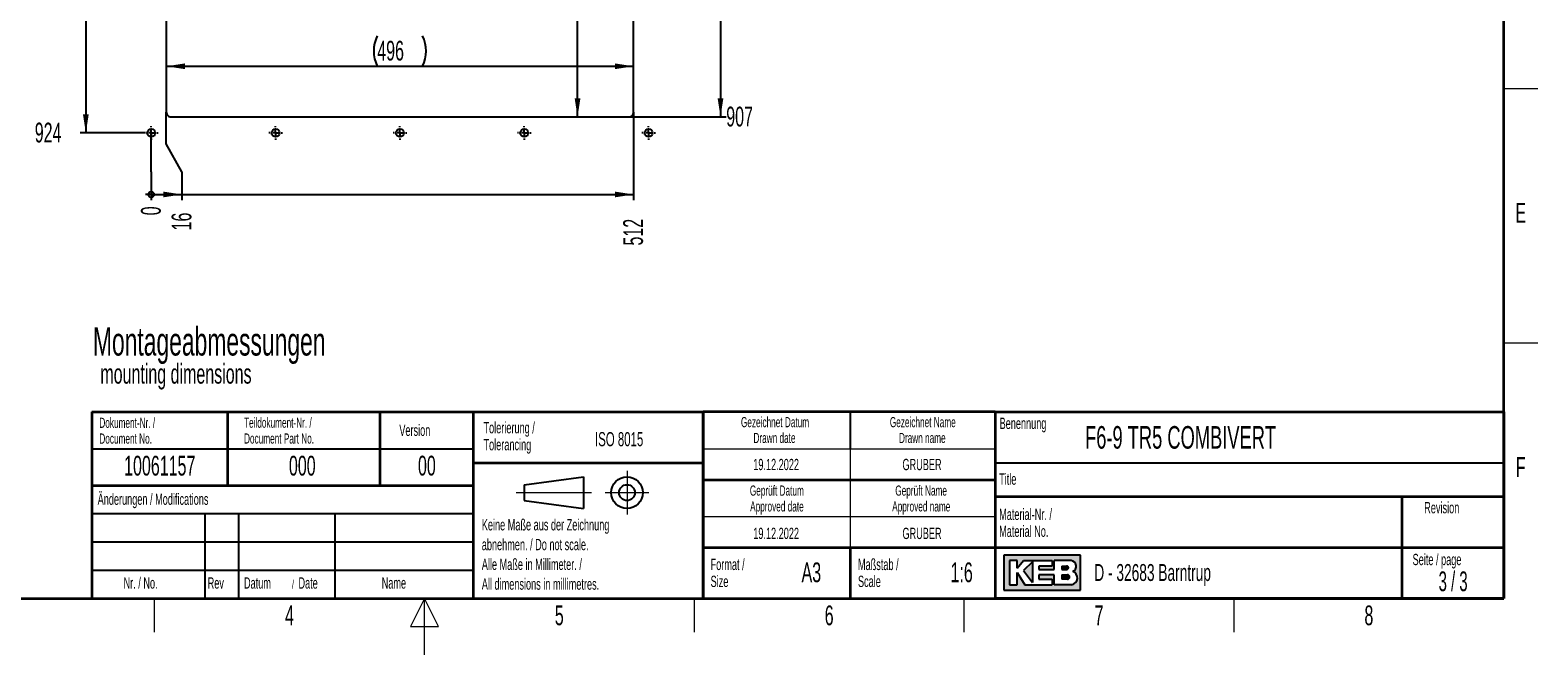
# Paper-space layout 'Blatt3' of a CAD drawing. Header units: millimetres. Extents: x 5 to 418, y 2 to 292.
import ezdxf

# ---------------------------------------------------------------- set-up
doc = ezdxf.new("R2010")
doc.units = ezdxf.units.MM
doc.layers.add('SLD-0', color=7, linetype='Continuous')
doc.styles.add('SLDTEXTSTYLE0', font='TXT', dxfattribs={"width": 0.605})
doc.styles.add('SLDTEXTSTYLE1', font='TXT', dxfattribs={"width": 0.563})
doc.dimstyles.new('SLDDIMSTYLE0', dxfattribs={"dimtxt": 3.5, "dimasz": 3.302, "dimexe": 0, "dimexo": 0.0625, "dimgap": 0.875, "dimtad": 1, "dimlfac": 6, "dimrnd": 1e-09, "dimzin": 12, "dimdsep": 46, "dimtxsty": 'SLDTEXTSTYLE0', "dimsah": 1, "dimcen": 0.09, "dimadec": 0, "dimazin": 3, "dimtfac": 1, "dimtofl": 0, "dimtmove": 0, "dimatfit": 3, "dimfxl": 1, "dimfrac": 2, "dimtolj": 1, "dimtzin": 12, "dimarcsym": 0})
doc.dimstyles.new('SLDDIMSTYLE4', dxfattribs={"dimtxt": 3.5, "dimasz": 0.3386666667, "dimexe": 0, "dimexo": 0.0625, "dimgap": 0.875, "dimtad": 0, "dimtih": 1, "dimtoh": 1, "dimdec": 0, "dimlfac": 6, "dimrnd": 1e-09, "dimdsep": 46, "dimtxsty": 'SLDTEXTSTYLE0', "dimblk1": 'ORIGIN', "dimblk2": 'ORIGIN', "dimsah": 1, "dimcen": 0.09, "dimadec": 0, "dimazin": 2, "dimtfac": 1, "dimtofl": 0, "dimtmove": 0, "dimatfit": 3, "dimldrblk": 'ORIGIN', "dimfxl": 1, "dimfrac": 2, "dimtolj": 1, "dimtzin": 12, "dimarcsym": 0})
doc.dimstyles.new('SLDDIMSTYLE5', dxfattribs={"dimtxt": 3.5, "dimasz": 3.302, "dimexe": 0, "dimexo": 0.0625, "dimgap": 0.875, "dimtad": 0, "dimtih": 1, "dimtoh": 1, "dimlfac": 6, "dimrnd": 1e-09, "dimzin": 12, "dimdsep": 46, "dimtxsty": 'SLDTEXTSTYLE0', "dimsah": 1, "dimcen": 0.09, "dimadec": 0, "dimazin": 3, "dimtfac": 1, "dimtofl": 0, "dimtmove": 0, "dimatfit": 3, "dimfxl": 1, "dimfrac": 2, "dimtolj": 1, "dimtzin": 12, "dimarcsym": 0})

# ---------------------------------------------------------------- blocks, each defined once
blk = doc.blocks.new('_Origin')
at = {"color": 0, "linetype": 'ByBlock', "lineweight": -2}
blk.add_line((0, 0), (-1, 0), dxfattribs=at)
blk.add_circle((0, 0), 0.5, dxfattribs=at)
blk = doc.blocks.new('_D_19')
at = {"layer": 'SLD-0'}
for p, q in [((168.655801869, 92.4897695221), (168.655801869, 94.3921280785)), ((168.655801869, 87.4897695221), (168.655801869, 92.4897695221)), ((168.655801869, 87.4897695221), (168.655801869, 82.4897695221))]:
    blk.add_line(p, q, dxfattribs=at)
at = {"layer": 'SLD-0', "xscale": 1.016, "yscale": 1.016}
blk.add_blockref('_Origin', (168.655801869, 83.5057695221), dxfattribs=at)
at = {"layer": 'SLD-0', "insert": (166.8298284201, 79.8161584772), "char_height": 3.5, "attachment_point": 1, "rotation": 90, "style": 'SLDTEXTSTYLE0'}
blk.add_mtext('0', dxfattribs=at)
blk = doc.blocks.new('_D_20')
at = {"layer": 'SLD-0'}
for p, q in [((171.3224685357, 92.4897695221), (171.3224685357, 98.0587947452)), ((174.0810448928, 87.4897695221), (171.3224685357, 92.4897695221)), ((174.0810448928, 87.4897695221), (174.0810448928, 82.4897695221)), ((168.655801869, 83.5057695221), (174.0810448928, 83.5057695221))]:
    blk.add_line(p, q, dxfattribs=at)
blk.add_solid([(174.0810448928, 83.5057695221), (170.7790448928, 84.0137695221), (170.7790448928, 82.9977695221)], dxfattribs=at)
at = {"layer": 'SLD-0', "insert": (172.2550714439, 77.1425474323), "char_height": 3.5, "attachment_point": 1, "rotation": 90, "style": 'SLDTEXTSTYLE0'}
blk.add_mtext('16', dxfattribs=at)
blk = doc.blocks.new('_D_21')
at = {"layer": 'SLD-0'}
for p, q in [((253.9891352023, 98.0587947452), (253.9891352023, 82.4897695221)), ((174.0810448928, 83.5057695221), (253.9891352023, 83.5057695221))]:
    blk.add_line(p, q, dxfattribs=at)
blk.add_solid([(253.9891352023, 83.5057695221), (250.6871352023, 84.0137695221), (250.6871352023, 82.9977695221)], dxfattribs=at)
at = {"layer": 'SLD-0', "insert": (252.1631617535, 74.4689363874), "char_height": 3.5, "attachment_point": 1, "rotation": 90, "style": 'SLDTEXTSTYLE0'}
blk.add_mtext('512', dxfattribs=at)
blk = doc.blocks.new('_D_29')
at = {"layer": 'SLD-0'}
for p, q in [((157.0798390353, 116.3921280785), (157.0798390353, 94.3921280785)), ((167.4474685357, 94.3921280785), (156.0638390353, 94.3921280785))]:
    blk.add_line(p, q, dxfattribs=at)
blk.add_solid([(157.0798390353, 94.3921280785), (157.5878390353, 97.6941280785), (156.5718390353, 97.6941280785)], dxfattribs=at)
at = {"layer": 'SLD-0', "insert": (148.0430059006, 96.2181015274), "char_height": 3.5, "attachment_point": 1, "style": 'SLDTEXTSTYLE0'}
blk.add_mtext('924', dxfattribs=at)
blk = doc.blocks.new('_D_32')
at = {"layer": 'SLD-0'}
for p, q in [((269.3778969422, 242.9668850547), (269.3778969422, 97.2254614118)), ((253.155801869, 97.2254614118), (270.3938969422, 97.2254614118))]:
    blk.add_line(p, q, dxfattribs=at)
blk.add_solid([(269.3778969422, 97.2254614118), (269.8858969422, 100.5274614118), (268.8698969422, 100.5274614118)], dxfattribs=at)
at = {"layer": 'SLD-0', "insert": (270.3938969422, 99.0514348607), "char_height": 3.5, "attachment_point": 1, "style": 'SLDTEXTSTYLE0'}
blk.add_mtext('907', dxfattribs=at)
blk = doc.blocks.new('_D_33')
at = {"layer": 'SLD-0'}
blk.add_line((171.3224685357, 106.2014236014), (253.9891352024, 106.2014236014), dxfattribs=at)
for centre, start, end in [((214.0169129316, 108.8871874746), 153.4349488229, 206.5650511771), ((211.2946905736, 108.8871874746), 333.4349488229, 26.5650511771)]:
    blk.add_arc(centre, 6.005550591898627, start, end, dxfattribs=at)
for points in [[(171.3224685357, 106.2014236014), (174.6244685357, 105.6934236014), (174.6244685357, 106.7094236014)], [(253.9891352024, 106.2014236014), (250.6871352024, 106.7094236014), (250.6871352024, 105.6934236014)]]:
    blk.add_solid(points, dxfattribs=at)
at = {"layer": 'SLD-0', "insert": (208.6453851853, 110.7131609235), "char_height": 3.5, "attachment_point": 1, "style": 'SLDTEXTSTYLE0'}
blk.add_mtext('496', dxfattribs=at)
blk = doc.blocks.new('_D_34')
at = {"layer": 'SLD-0'}
blk.add_line((244.0804923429, 97.2254614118), (244.0804923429, 245.5587947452), dxfattribs=at)
for centre, start, end in [((241.3947284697, 170.0310167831), 63.4349488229, 116.5650511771), ((241.3947284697, 172.7532391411), 243.4349488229, 296.5650511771)]:
    blk.add_arc(centre, 6.005550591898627, start, end, dxfattribs=at)
for points in [[(244.0804923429, 245.5587947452), (243.5724923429, 242.2567947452), (244.5884923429, 242.2567947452)], [(244.0804923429, 97.2254614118), (244.5884923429, 100.5274614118), (243.5724923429, 100.5274614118)]]:
    blk.add_solid(points, dxfattribs=at)
at = {"layer": 'SLD-0', "insert": (239.5687550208, 167.3817113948), "char_height": 3.5, "attachment_point": 1, "rotation": 90, "style": 'SLDTEXTSTYLE0'}
blk.add_mtext('890', dxfattribs=at)
blk = doc.blocks.new('SW_CENTERMARKSYMBOL_2')
at = {"layer": 'SLD-0', "color": 0}
for p, q in [((-1.0000000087, 0), (-1.2083332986, 0)), ((0, 0), (-0.5000000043, 0)), ((0, 1.0000020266), (0, 1.2083351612)), ((0, 0), (0, 0.5000034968)), ((0, 0), (0, -0.4999985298)), ((0, 0), (0.5000000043, 0)), ((1.0000000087, 0), (1.2083332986, 0)), ((0, -0.9999970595), (0, -1.2083301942))]:
    blk.add_line(p, q, dxfattribs=at)
blk = doc.blocks.new('SW_CENTERMARKSYMBOL_14')
at = {"layer": 'SLD-0', "color": 0}
for p, q in [((-1.0000020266, 0), (-1.2083351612, 0)), ((0, 0), (-0.4999985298, 0)), ((0, 1.0000020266), (0, 1.2083351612)), ((0, 0), (0, 0.5000034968)), ((0, 0), (0, -0.4999985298)), ((0, 0), (0.4999985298, 0)), ((1.0000020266, 0), (1.2083351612, 0)), ((0, -0.9999970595), (0, -1.2083301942))]:
    blk.add_line(p, q, dxfattribs=at)
blk = doc.blocks.new('SW_CENTERMARKSYMBOL_15')
at = {"layer": 'SLD-0', "color": 0}
for p, q in [((-0.999999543, 0), (-1.2083326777, 0)), ((0, 0), (-0.5000010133, 0)), ((0, 1.0000020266), (0, 1.2083351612)), ((0, 0), (0, 0.5000034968)), ((0, 0), (0, -0.4999985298)), ((0, 0), (0.5000010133, 0)), ((0.999999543, 0), (1.2083326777, 0)), ((0, -0.9999970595), (0, -1.2083301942))]:
    blk.add_line(p, q, dxfattribs=at)
blk = doc.blocks.new('SW_CENTERMARKSYMBOL_16')
at = {"layer": 'SLD-0', "color": 0}
for p, q in [((-0.999999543, 0), (-1.2083326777, 0)), ((0, 0), (-0.5000010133, 0)), ((0, 1.0000020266), (0, 1.2083351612)), ((0, 0), (0, 0.5000034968)), ((0, 0), (0, -0.4999985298)), ((0, 0), (0.5000010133, 0)), ((0.999999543, 0), (1.2083326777, 0)), ((0, -0.9999970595), (0, -1.2083301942))]:
    blk.add_line(p, q, dxfattribs=at)
blk = doc.blocks.new('SW_CENTERMARKSYMBOL_17')
at = {"layer": 'SLD-0', "color": 0}
for p, q in [((-1.0000020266, 0), (-1.2083351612, 0)), ((0, 0), (-0.4999985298, 0)), ((0, 1.0000020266), (0, 1.2083351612)), ((0, 0), (0, 0.5000034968)), ((0, 0), (0, -0.4999985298)), ((0, 0), (0.4999985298, 0)), ((1.0000020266, 0), (1.2083351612, 0)), ((0, -0.9999970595), (0, -1.2083301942))]:
    blk.add_line(p, q, dxfattribs=at)

psp = doc.layouts.new('Blatt3')

# ---------------------------------------------------------------- hatches: boundary and pattern name
at = {"linetype": 'Continuous'}
h = psp.add_hatch(color=7, dxfattribs=at)
h.paths.add_polyline_path([(319.519086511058, 13.45626988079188), (333.083981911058, 13.45626988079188), (333.083981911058, 19.65736492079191), (319.519086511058, 19.65736492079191)], flags=0)
edge = h.paths.add_edge_path(flags=0)
edge.add_arc((331.3188604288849, 15.61738520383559), 1.20464082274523, -81.72003226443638, 70.1709600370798, ccw=False)
edge.add_line((331.4923410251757, 14.42530131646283), (331.480008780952, 14.42519098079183))
edge.add_line((331.480008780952, 14.42519098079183), (328.4331606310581, 14.42519098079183))
edge.add_line((328.4331606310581, 14.42519098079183), (328.4331606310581, 16.16924896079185))
edge.add_line((328.4331606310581, 16.16924896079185), (325.7201815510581, 16.16924896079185))
edge.add_line((325.7201815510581, 16.16924896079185), (325.7201815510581, 15.39411208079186))
edge.add_line((325.7201815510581, 15.39411208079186), (328.0455921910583, 15.39411208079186))
edge.add_line((328.0455921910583, 15.39411208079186), (328.0455921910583, 14.42519098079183))
edge.add_line((328.0455921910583, 14.42519098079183), (323.2009866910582, 14.42519098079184))
edge.add_line((323.2009866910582, 14.42519098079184), (321.8444971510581, 16.55681740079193))
edge.add_line((321.8444971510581, 16.55681740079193), (321.8444971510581, 14.42519098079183))
edge.add_line((321.8444971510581, 14.42519098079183), (320.4880076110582, 14.42519098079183))
edge.add_line((320.4880076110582, 14.42519098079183), (320.4880076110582, 18.68844382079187))
edge.add_line((320.4880076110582, 18.68844382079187), (321.8444971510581, 18.68844382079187))
edge.add_line((321.8444971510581, 18.68844382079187), (321.8444971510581, 17.33195428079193))
edge.add_line((321.8444971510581, 17.33195428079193), (323.0072024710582, 18.68844382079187))
edge.add_line((323.0072024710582, 18.68844382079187), (328.0455921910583, 18.68844382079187))
edge.add_line((328.0455921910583, 18.68844382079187), (328.0455921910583, 17.71952272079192))
edge.add_line((328.0455921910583, 17.71952272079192), (325.7201815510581, 17.71952272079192))
edge.add_line((325.7201815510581, 17.71952272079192), (325.7201815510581, 17.13817006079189))
edge.add_line((325.7201815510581, 17.13817006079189), (328.4331606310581, 17.13817006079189))
edge.add_line((328.4331606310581, 17.13817006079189), (328.4331606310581, 18.68844382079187))
edge.add_line((328.4331606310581, 18.68844382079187), (331.4242487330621, 18.68844382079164))
edge.add_line((331.4242487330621, 18.68844382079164), (331.4256482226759, 18.68844382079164))
edge.add_line((331.4256482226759, 18.68844382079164), (331.4259454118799, 18.68845828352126))
edge.add_arc((331.2860949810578, 17.67430640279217), 1.023749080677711, -64.45894120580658, 82.14849338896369, ccw=False)
psp.add_hatch(color=7, dxfattribs=at).paths.add_polyline_path([(324.5574762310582, 14.81275942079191), (324.557476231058, 18.49465960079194), (323.0072024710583, 16.94438584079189)], flags=0)
h = psp.add_hatch(color=7, dxfattribs=at)
edge = h.paths.add_edge_path(flags=0)
edge.add_line((329.7896501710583, 17.13817006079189), (330.6013652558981, 17.13817006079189))
edge.add_arc((330.6568434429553, 17.42884639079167), 0.2959232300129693, 259.1945394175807, 460.8054605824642)
edge.add_line((330.6013652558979, 17.71952272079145), (329.7896501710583, 17.71952272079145))
edge.add_line((329.7896501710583, 17.71952272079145), (329.7896501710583, 17.13817006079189))
h = psp.add_hatch(color=7, dxfattribs=at)
edge = h.paths.add_edge_path(flags=0)
edge.add_line((329.7896501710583, 15.39411208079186), (330.7588584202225, 15.39411208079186))
edge.add_arc((330.7588584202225, 15.78168052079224), 0.3875684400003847, 270.0000000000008, 450.0000000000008)
edge.add_line((330.7588584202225, 16.16924896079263), (330.7386620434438, 16.16924896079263))
edge.add_line((330.7386620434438, 16.16924896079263), (329.7896501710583, 16.16924896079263))
edge.add_line((329.7896501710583, 16.16924896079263), (329.7896501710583, 15.39411208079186))

# ---------------------------------------------------------------- linework, layer by layer
at = {"color": 7, "linetype": 'Continuous', "lineweight": 25}
for p, q in [((171.3224692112, 244.7254612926), (171.3224692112, 98.0587954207)), ((253.9891345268, 98.0587954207), (253.9891345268, 244.7254612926)), ((172.1558017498, 97.2254628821), (253.1558019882, 97.2254628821))]:
    psp.add_line(p, q, dxfattribs=at)
for centre, radius in [((168.655801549, 94.3921264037), 0.7083347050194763), ((190.6558002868, 94.3921274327), 0.708334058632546), ((212.6557997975, 94.3921293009), 0.7083321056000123), ((234.6558003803, 94.3921289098), 0.7083320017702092), ((256.6557991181, 94.3921299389), 0.7083326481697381)]:
    psp.add_circle(centre, radius, dxfattribs=at)
for centre, radius, start, end in [((172.1557969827, 98.0587906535), 0.8333277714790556, 179.9996722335, 270.0003277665), ((253.1558067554, 98.0587906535), 0.8333277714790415, 269.9996722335, 0.0003277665)]:
    psp.add_arc(centre, radius, start, end, dxfattribs=at)
at = {"layer": 'SLD-0', "lineweight": 35}
for p, q in [((408, 12), (408, 282.5)), ((158.116731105, 45.0000000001), (225.616731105, 45.0000000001)), ((158.116731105, 45.0000000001), (158.116731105, 32.0000000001)), ((182.116731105, 45.0000000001), (182.116731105, 32.0000000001)), ((209.116731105, 45.0000000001), (209.116731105, 32.0000000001)), ((225.616731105, 45.0000000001), (225.616731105, 32.0000000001)), ((225.616731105, 45), (266.3304509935, 45)), ((225.616731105, 45), (225.616731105, 36)), ((266.3304509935, 12), (266.3304509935, 45)), ((266.3304509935, 45), (266.3304509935, 12)), ((318, 45), (266.3304509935, 45)), ((318, 45), (318, 12)), ((318, 45), (318, 40.1053465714)), ((318, 45), (408, 45)), ((318, 45), (318, 12)), ((408, 45), (408, 12)), ((225.616731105, 36), (266.3304509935, 36)), ((225.616731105, 36), (225.616731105, 12)), ((266.3304509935, 33), (318, 33)), ((158.116731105, 31.9999999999), (158.116731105, 12)), ((158.116731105, 31.9999999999), (225.616731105, 31.9999999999)), ((225.616731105, 31.9999999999), (225.616731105, 12)), ((408, 30), (318, 30)), ((390, 12), (390, 30)), ((266.3304509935, 21), (318, 21)), ((292.3304509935, 21), (292.3304509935, 12)), ((318, 21), (390, 21)), ((390, 21), (408, 21)), ((26, 12), (408, 12)), ((158.116731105, 12), (225.616731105, 12)), ((225.616731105, 12), (266.3304509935, 12)), ((266.3304509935, 12), (318, 12)), ((408, 12), (318, 12))]:
    psp.add_line(p, q, dxfattribs=at)
at = {"layer": 'SLD-0', "lineweight": 18}
for p, q in [((408, 102.25), (414, 102.25)), ((408, 57.25), (414, 57.25)), ((266.3304509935, 38.5), (318, 38.5)), ((292.3304509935, 38.5), (292.3304509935, 33)), ((252.8396209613, 34.5746449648), (252.8396209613, 26.8746449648)), ((292.3304509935, 33), (292.3304509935, 26.5)), ((233.2396209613, 30.7246449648), (246.5396209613, 30.7246449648)), ((248.9896209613, 30.7246449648), (256.6896209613, 30.7246449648)), ((266.3304509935, 26.5), (318, 26.5)), ((292.3304509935, 26.5), (292.3304509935, 21)), ((169.25, 6), (169.25, 12)), ((217, 12), (214.5, 7)), ((217, 2), (217, 12)), ((219.5, 7), (217, 12)), ((264.75, 6), (264.75, 12)), ((312.5, 6), (312.5, 12)), ((360.25, 6), (360.25, 12)), ((214.5, 7), (219.5, 7))]:
    psp.add_line(p, q, dxfattribs=at)
at = {"layer": 'SLD-0'}
for p, q in [((292.3304509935, 45), (292.3304509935, 38.5)), ((158.116731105, 38.5000000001), (225.616731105, 38.5000000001)), ((318, 36), (408, 36)), ((158.116731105, 27), (225.616731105, 27)), ((178.116731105, 27), (178.116731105, 12)), ((184.116731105, 27), (184.116731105, 12)), ((201.116731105, 27), (201.116731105, 12)), ((158.116731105, 22), (225.616731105, 22)), ((331.4242487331, 18.6884438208), (331.4256482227, 18.6884438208)), ((331.4256482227, 18.6884438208), (331.4259454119, 18.6884582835)), ((158.116731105, 17), (225.616731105, 17)), ((331.480008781, 14.4251909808), (331.4923410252, 14.4253013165))]:
    psp.add_line(p, q, dxfattribs=at)
at = {"layer": 'SLD-0', "lineweight": 25}
for p, q in [((234.6396209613, 32.1246449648), (245.1396209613, 33.5246449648)), ((234.6396209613, 32.1246449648), (234.6396209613, 29.3246449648)), ((245.1396209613, 33.5246449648), (245.1396209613, 27.9246449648)), ((158.116731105, 32.0000000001), (225.616731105, 32.0000000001)), ((234.6396209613, 29.3246449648), (245.1396209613, 27.9246449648))]:
    psp.add_line(p, q, dxfattribs=at)
at = {"layer": 'SLD-0', "linetype": 'Continuous'}
for p, q in [((333.0839819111, 19.6573649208), (319.5190865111, 19.6573649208)), ((319.5190865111, 19.6573649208), (319.5190865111, 13.4562698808)), ((321.8444971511, 18.6884438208), (320.4880076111, 18.6884438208)), ((320.4880076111, 18.6884438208), (320.4880076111, 14.4251909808)), ((321.8444971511, 17.3319542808), (323.0072024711, 18.6884438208)), ((321.8444971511, 17.3319542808), (321.8444971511, 18.6884438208)), ((323.0072024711, 18.6884438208), (328.0455921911, 18.6884438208)), ((328.0455921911, 18.6884438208), (328.0455921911, 17.7195227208)), ((331.4242487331, 18.6884438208), (328.4331606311, 18.6884438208)), ((328.4331606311, 17.1381700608), (328.4331606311, 18.6884438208)), ((331.4242487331, 18.6884438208), (331.4256482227, 18.6884438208)), ((331.4256482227, 18.6884438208), (331.4259454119, 18.6884582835)), ((333.0839819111, 13.4562698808), (333.0839819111, 19.6573649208)), ((321.8444971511, 14.4251909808), (321.8444971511, 16.5568174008)), ((321.8444971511, 16.5568174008), (323.2009866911, 14.4251909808)), ((324.5574762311, 18.4946596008), (323.0072024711, 16.9443858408)), ((323.0072024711, 16.9443858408), (324.5574762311, 14.8127594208)), ((324.5574762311, 18.4946596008), (324.5574762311, 14.8127594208)), ((325.7201815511, 17.7195227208), (325.7201815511, 17.1381700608)), ((328.0455921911, 17.7195227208), (325.7201815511, 17.7195227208)), ((325.7201815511, 17.1381700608), (328.4331606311, 17.1381700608)), ((325.7201815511, 16.1692489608), (325.7201815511, 15.3941120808)), ((328.4331606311, 16.1692489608), (325.7201815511, 16.1692489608)), ((328.4331606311, 14.4251909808), (328.4331606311, 16.1692489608)), ((329.7896501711, 17.7195227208), (330.6013652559, 17.7195227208)), ((329.7896501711, 17.7195227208), (329.7896501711, 17.1381700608)), ((329.7896501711, 17.1381700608), (330.6013652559, 17.1381700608)), ((329.7896501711, 16.1692489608), (330.7588584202, 16.1692489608)), ((329.7896501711, 16.1692489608), (329.7896501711, 15.3941120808)), ((330.7386620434, 16.1692489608), (330.7588584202, 16.1692489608)), ((319.5190865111, 13.4562698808), (333.0839819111, 13.4562698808)), ((320.4880076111, 14.4251909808), (321.8444971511, 14.4251909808)), ((323.2009866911, 14.4251909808), (328.0455921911, 14.4251909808)), ((325.7201815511, 15.3941120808), (328.0455921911, 15.3941120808)), ((328.0455921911, 15.3941120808), (328.0455921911, 14.4251909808)), ((331.480008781, 14.4251909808), (328.4331606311, 14.4251909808)), ((330.7588584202, 15.3941120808), (329.7896501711, 15.3941120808)), ((331.480008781, 14.4251909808), (331.4923410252, 14.4253013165))]:
    psp.add_line(p, q, dxfattribs=at)
at = {"layer": 'SLD-0', "lineweight": 25}
for radius in [2.799999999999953, 1.399999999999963]:
    psp.add_circle((252.8396209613, 30.7246449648), radius, dxfattribs=at)
at = {"layer": 'SLD-0', "linetype": 'Continuous'}
for centre, radius, start, end in [((331.2860949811, 17.6743064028), 1.023749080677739, 295.5410587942, 82.148493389), ((330.656843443, 17.4288463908), 0.2959232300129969, 259.1945394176, 100.8054605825), ((330.7588584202, 15.7816805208), 0.3875684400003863, 270, 90), ((331.3188604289, 15.6173852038), 1.204640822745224, 278.2799677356, 70.1709600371)]:
    psp.add_arc(centre, radius, start, end, dxfattribs=at)

# ---------------------------------------------------------------- block references
at = {"layer": 'SLD-0'}
for name, p in [('SW_CENTERMARKSYMBOL_17', (168.6558021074, 94.3921262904)), ('SW_CENTERMARKSYMBOL_16', (190.6558019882, 94.3921262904)), ('SW_CENTERMARKSYMBOL_2', (212.655801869, 94.3921262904)), ('SW_CENTERMARKSYMBOL_15', (234.6558017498, 94.3921262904)), ('SW_CENTERMARKSYMBOL_14', (256.6558016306, 94.3921262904))]:
    psp.add_blockref(name, p, dxfattribs=at)

# ---------------------------------------------------------------- texts
for s, insert, char_height, attachment_point, style in [('E', (410.9815679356, 82.0010772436), 3.5, 2, 'SLDTEXTSTYLE0'), ('Montageabmessungen', (158.3333333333, 59.9870054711), 5, 1, 'SLDTEXTSTYLE0'), ('mounting dimensions', (159.6458333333, 53.5184858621), 3.5, 1, 'SLDTEXTSTYLE0'), ('Dokument-Nr. /', (159.4706948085, 43.9891162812), 1.8, 1, 'SLDTEXTSTYLE0'), ('Teildokument-Nr. /', (185.0721201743, 44.0073193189), 1.8, 1, 'SLDTEXTSTYLE0'), ('Version', (212.5452394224, 42.7601484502), 2, 1, 'SLDTEXTSTYLE0'), ('Tolerierung /', (227.4390961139, 43.2172116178), 2, 1, 'SLDTEXTSTYLE0'), ('Gezeichnet Datum', (279.0254468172, 44.103942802), 1.8, 2, 'SLDTEXTSTYLE0'), ('Gezeichnet Name', (305.1708434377, 44.1039425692), 1.8, 2, 'SLDTEXTSTYLE0'), ('Benennung', (318.7636716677, 43.9908879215), 2, 1, 'SLDTEXTSTYLE0'), ('Document No.', (159.4706948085, 41.189116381), 1.8, 1, 'SLDTEXTSTYLE0'), ('Document Part No.', (185.0721201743, 41.2073194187), 1.8, 1, 'SLDTEXTSTYLE0'), ('Tolerancing', (227.4390961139, 40.2172115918), 2, 1, 'SLDTEXTSTYLE0'), ('ISO 8015', (247.1715762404, 41.4342036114), 2.5, 1, 'SLDTEXTSTYLE0'), ('Drawn date', (278.9302899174, 41.3039429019), 1.8, 2, 'SLDTEXTSTYLE0'), ('Drawn name', (305.0870934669, 41.303942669), 1.8, 2, 'SLDTEXTSTYLE0'), ('F6-9 TR5 COMBIVERT', (333.8826865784, 42.5045192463), 4, 1, 'SLDTEXTSTYLE0'), ('10061157', (170.1557203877, 37.2429898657), 3.5, 2, 'SLDTEXTSTYLE0'), ('000', (195.3766861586, 37.2429898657), 3.5, 2, 'SLDTEXTSTYLE0'), ('00', (217.4240130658, 37.2527124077), 3.5, 2, 'SLDTEXTSTYLE0'), ('19.12.2022', (279.2203041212, 36.6989570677), 2, 2, 'SLDTEXTSTYLE0'), ('GRUBER', (305.0347663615, 36.6989570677), 2, 2, 'SLDTEXTSTYLE0'), ('F', (410.9536166, 37.0010772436), 3.5, 2, 'SLDTEXTSTYLE0'), ('Geprüft Datum', (279.349366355, 31.9851255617), 1.8, 2, 'SLDTEXTSTYLE0'), ('Geprüft Name', (304.8761939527, 31.9851255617), 1.8, 2, 'SLDTEXTSTYLE0'), ('Title', (318.6797653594, 34.1107265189), 2, 1, 'SLDTEXTSTYLE0'), ('Änderungen / Modifications', (159.1698388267, 30.5619096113), 2, 1, 'SLDTEXTSTYLE0'), ('Approved date', (279.3620221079, 29.1851256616), 1.8, 2, 'SLDTEXTSTYLE0'), ('Approved name', (304.900256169, 29.1851256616), 1.8, 2, 'SLDTEXTSTYLE0'), ('Material-Nr. /', (318.6797653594, 27.8878268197), 2, 1, 'SLDTEXTSTYLE0'), ('Revision', (393.8965220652, 29.0591225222), 2, 1, 'SLDTEXTSTYLE0'), ('Keine Maße aus der Zeichnung', (227.1404191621, 26.0307047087), 2, 1, 'SLDTEXTSTYLE0'), ('19.12.2022', (279.2203041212, 24.5048723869), 2, 2, 'SLDTEXTSTYLE0'), ('GRUBER', (305.0347663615, 24.5048723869), 2, 2, 'SLDTEXTSTYLE0'), ('Material No.', (318.6797653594, 24.8878267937), 2, 1, 'SLDTEXTSTYLE0'), ('abnehmen. / Do not scale.', (227.1404191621, 22.5307046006), 2, 1, 'SLDTEXTSTYLE0'), ('Alle Maße in Millimeter. /', (227.1404191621, 19.0307044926), 2, 1, 'SLDTEXTSTYLE0'), ('Format /', (267.6250939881, 19.0115942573), 2, 1, 'SLDTEXTSTYLE0'), ('Maßstab /', (293.7028556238, 19.0115944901), 2, 1, 'SLDTEXTSTYLE0'), ('Seite / page', (391.8390568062, 19.8830679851), 2, 1, 'SLDTEXTSTYLE0'), ('Size', (267.6250939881, 16.0115942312), 2, 1, 'SLDTEXTSTYLE0'), ('A3', (285.4514616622, 18.3608999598), 3.5, 2, 'SLDTEXTSTYLE0'), ('Scale', (293.7028556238, 16.011594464), 2, 1, 'SLDTEXTSTYLE0'), ('1:6', (312.0470038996, 18.3609001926), 3.5, 2, 'SLDTEXTSTYLE0'), ('D - 32683 Barntrup', (335.5202035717, 18.0786992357), 3, 1, 'SLDTEXTSTYLE0'), ('3 / 3', (399.0070252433, 16.7706515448), 3.5, 2, 'SLDTEXTSTYLE1'), ('Nr. / No.', (163.7531858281, 15.7243863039), 2, 1, 'SLDTEXTSTYLE0'), ('Rev', (178.6350602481, 15.7243863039), 2, 1, 'SLDTEXTSTYLE0'), ('Datum', (185.0629406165, 15.7243863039), 2, 1, 'SLDTEXTSTYLE0'), ('/', (193.5459265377, 15.2242968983), 1.5, 1, 'SLDTEXTSTYLE0'), ('Date', (194.7021767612, 15.7243863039), 2, 1, 'SLDTEXTSTYLE0'), ('Name', (209.4275491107, 15.7290047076), 2, 1, 'SLDTEXTSTYLE0'), ('All dimensions in millimetres.', (227.1404191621, 15.5307043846), 2, 1, 'SLDTEXTSTYLE0'), ('4', (193.1027123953, 10.7429955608), 3.5, 2, 'SLDTEXTSTYLE0'), ('5', (240.8527123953, 10.7429955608), 3.5, 2, 'SLDTEXTSTYLE0'), ('6', (288.6027123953, 10.7429955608), 3.5, 2, 'SLDTEXTSTYLE0'), ('7', (336.3527123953, 10.7429955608), 3.5, 2, 'SLDTEXTSTYLE0'), ('8', (384.1027123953, 10.7429955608), 3.5, 2, 'SLDTEXTSTYLE0')]:
    psp.add_mtext(s, dxfattribs=dict(at, insert=insert, char_height=char_height, attachment_point=attachment_point, style=style))

# ---------------------------------------------------------------- dimensions: what is measured, and where the dimension line sits
for feature_location, offset, dtype, origin, dimstyle, picture, middle in [((167.4474685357, 94.3921280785), (-11.38362950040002, 0), 0, (168.655801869, 248.3921280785), 'SLDDIMSTYLE5', '_D_29', (152.0534224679, 94.3921280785)), ((253.155801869, 97.2254614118), (17.238095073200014, 0), 0, (256.655801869, 248.3921280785), 'SLDDIMSTYLE5', '_D_32', (274.4043135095, 97.2254614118)), ((171.3224685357, 98.0587947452), (2.7585763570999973, -15.569025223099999), 1, (168.655801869, 94.3921280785), 'SLDDIMSTYLE5', '_D_20', (174.0810448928, 79.8161584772)), ((253.9891352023, 98.0587947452), (0, -15.569025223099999), 1, (168.655801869, 94.3921280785), 'SLDDIMSTYLE5', '_D_21', (253.9891352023, 78.4793529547)), ((168.655801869, 94.3921280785), (0, -11.902358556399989), 1, (168.655801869, 94.3921280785), 'SLDDIMSTYLE4', '_D_19', (168.655801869, 81.1529639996))]:
    dim = psp.add_ordinate_dim(feature_location=feature_location, offset=offset, dtype=dtype, origin=origin, dimstyle=dimstyle, dxfattribs=at)
    dim.commit()
    dim.dimension.update_dxf_attribs({"geometry": picture, "text_midpoint": middle})
dim = psp.add_linear_dim(base=(244.0804923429, 245.5587947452), p1=(253.155801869, 97.2254614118), p2=(253.155801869, 245.5587947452), angle=90, text='(<>)', dimstyle='SLDDIMSTYLE0', dxfattribs=at)
dim.commit()
dim.dimension.update_dxf_attribs({"geometry": '_D_34', "text_midpoint": (244.0804923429, 171.3921280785), "dimtype": 160})
dim = psp.add_linear_dim(base=(253.9891352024, 106.2014236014), p1=(171.3224685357, 98.0587947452), p2=(253.9891352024, 98.0587947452), text='(<>)', dimstyle='SLDDIMSTYLE0', dxfattribs=at)
dim.commit()
dim.dimension.update_dxf_attribs({"geometry": '_D_33', "text_midpoint": (212.655801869, 106.2014236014), "dimtype": 160})

doc.saveas('drawing.dxf')
